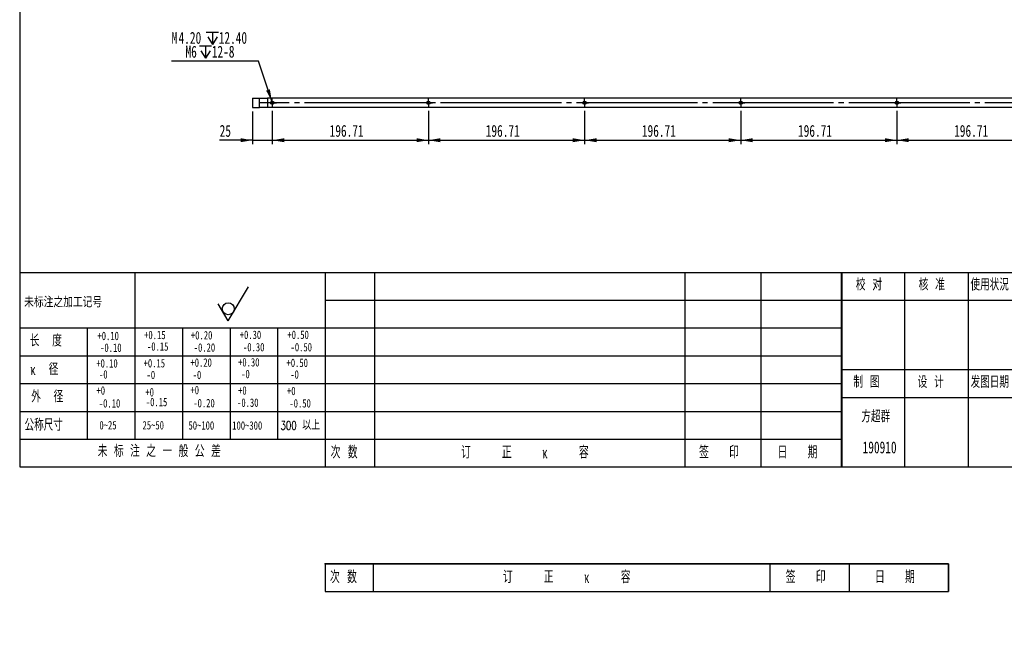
# Model space of a CAD drawing. Extents: x 20 to 404, y -22 to 279.
# Tile 1 of 11: x 20 to 268, y -22 to 131. Entities that reach past the tile are written whole.
import ezdxf

# ---------------------------------------------------------------- set-up
doc = ezdxf.new("R2010")
doc.units = 0
doc.header["$PDSIZE"] = -1
doc.linetypes.add('SLD-一點鏈線-_中心線_', pattern=[34.29, 30.48, -1.27, 1.27, -1.27])
doc.linetypes.add('SLD-實線', pattern=[0])
doc.layers.get('0').update_dxf_attribs({"linetype": 'CONTINUOUS'})
doc.styles.add('SLDTEXTSTYLE0', font='TXT', dxfattribs={"width": 0.7})
doc.styles.add('SLDTEXTSTYLE1', font='TXT', dxfattribs={"width": 0.7, "bigfont": 'bigfont'})
doc.styles.add('SLDTEXTSTYLE10', font='TXT', dxfattribs={"width": 0.552632, "bigfont": 'bigfont'})
doc.styles.add('SLDTEXTSTYLE2', font='TXT', dxfattribs={"width": 0.75, "bigfont": 'bigfont'})
doc.styles.add('SLDTEXTSTYLE3', font='TXT', dxfattribs={"width": 0.75})
doc.styles.add('SLDTEXTSTYLE4', font='TXT', dxfattribs={"width": 0.6, "bigfont": 'bigfont'})
doc.styles.add('SLDTEXTSTYLE5', font='TXT', dxfattribs={"width": 0.606667, "bigfont": 'bigfont'})
doc.styles.add('SLDTEXTSTYLE8', font='TXT', dxfattribs={"width": 0.633333, "bigfont": 'bigfont'})
doc.styles.add('SLDTEXTSTYLE9', font='TXT', dxfattribs={"width": 0.666667, "bigfont": 'bigfont'})
doc.dimstyles.new('SLDDIMSTYLE4', dxfattribs={"dimtxt": 3, "dimasz": 3, "dimexe": 0, "dimexo": 0.0625, "dimgap": 0.75, "dimtad": 0, "dimtih": 1, "dimtoh": 1, "dimlfac": 5, "dimrnd": 1e-09, "dimzin": 4, "dimdsep": 46, "dimtxsty": 'SLDTEXTSTYLE0', "dimblk1": 'NONE', "dimsah": 1, "dimcen": 0, "dimadec": 0, "dimazin": 0, "dimtfac": 1, "dimtdec": 3, "dimtmove": 0, "dimatfit": 3, "dimldrblk": 'NONE', "dimfxl": 0, "dimtolj": 1, "dimtzin": 12, "dimarcsym": 0})
doc.dimstyles.new('SLDDIMSTYLE8', dxfattribs={"dimtxt": 3, "dimasz": 3, "dimexe": 0, "dimexo": 0.0625, "dimgap": 0.75, "dimtad": 1, "dimlfac": 5, "dimrnd": 1e-09, "dimzin": 12, "dimdsep": 46, "dimtxsty": 'SLDTEXTSTYLE0', "dimsah": 1, "dimcen": 0.09, "dimadec": 0, "dimazin": 0, "dimtfac": 1, "dimtdec": 3, "dimtmove": 0, "dimatfit": 0, "dimfxl": 0, "dimtolj": 1, "dimtzin": 12, "dimarcsym": 0})
doc.dimstyles.new('SLDDIMSTYLE9', dxfattribs={"dimtxt": 3, "dimasz": 3, "dimexe": 0, "dimexo": 0.0625, "dimgap": 0.75, "dimtad": 1, "dimlfac": 5, "dimrnd": 1e-09, "dimzin": 12, "dimdsep": 46, "dimtxsty": 'SLDTEXTSTYLE0', "dimsah": 1, "dimcen": 0.09, "dimadec": 0, "dimazin": 0, "dimtfac": 1, "dimtdec": 3, "dimtofl": 0, "dimtmove": 0, "dimatfit": 3, "dimfxl": 0, "dimtolj": 1, "dimtzin": 12, "dimarcsym": 0})

# ---------------------------------------------------------------- blocks, each defined once
blk = doc.blocks.new('SW_SFSYMBOL_0')
at = {"color": 0, "linetype": 'SLD-實線'}
for q in [(5.0562, 5.571), (-2.5281, 1.2855)]:
    blk.add_line((0, -3), q, dxfattribs=at)
blk.add_circle((0, 0), 1.5, dxfattribs=at)
blk = doc.blocks.new('SW_TABLEANNOTATION_0')
at = {"color": 0, "linetype": 'SLD-實線'}
for p, q in [((0, 0), (0, -7)), ((0, 0), (12.41, 0)), ((12.41, 0), (12.41, -7)), ((12.41, 0), (90.61, 0)), ((90.61, 0), (90.61, -7)), ((90.61, 0), (109.75, 0)), ((109.75, 0), (109.75, -7)), ((109.75, 0), (130.18, 0)), ((130.18, 0), (130.18, -7)), ((0, -7), (0, -14)), ((0, -7), (12.41, -7)), ((12.41, -7), (12.41, -14)), ((12.41, -7), (90.61, -7)), ((90.61, -7), (90.61, -14)), ((90.61, -7), (109.75, -7)), ((109.75, -7), (109.75, -14)), ((109.75, -7), (130.18, -7)), ((130.18, -7), (130.18, -14)), ((0, -14), (0, -21)), ((0, -14), (12.41, -14)), ((12.41, -14), (12.41, -21)), ((12.41, -14), (90.61, -14)), ((90.61, -14), (90.61, -21)), ((90.61, -14), (109.75, -14)), ((109.75, -14), (109.75, -21)), ((109.75, -14), (130.18, -14)), ((130.18, -14), (130.18, -21)), ((0, -21), (0, -28)), ((0, -21), (12.41, -21)), ((12.41, -21), (12.41, -28)), ((12.41, -21), (90.61, -21)), ((90.61, -21), (90.61, -28)), ((90.61, -21), (109.75, -21)), ((109.75, -21), (109.75, -28)), ((109.75, -21), (130.18, -21)), ((130.18, -21), (130.18, -28)), ((0, -28), (0, -35)), ((0, -28), (12.41, -28)), ((12.41, -28), (12.41, -35)), ((12.41, -28), (90.61, -28)), ((90.61, -28), (90.61, -35)), ((90.61, -28), (109.75, -28)), ((109.75, -28), (109.75, -35)), ((109.75, -28), (130.18, -28)), ((130.18, -28), (130.18, -35)), ((0, -35), (0, -42)), ((0, -35), (12.41, -35)), ((12.41, -35), (12.41, -42)), ((12.41, -35), (90.61, -35)), ((90.61, -35), (90.61, -42)), ((90.61, -35), (109.75, -35)), ((109.75, -35), (109.75, -42)), ((109.75, -35), (130.18, -35)), ((130.18, -35), (130.18, -42)), ((0, -42), (0, -49)), ((0, -42), (12.41, -42)), ((12.41, -42), (12.41, -49)), ((12.41, -42), (90.61, -42)), ((90.61, -42), (90.61, -49)), ((90.61, -42), (109.75, -42)), ((109.75, -42), (109.75, -49)), ((109.75, -42), (130.18, -42)), ((130.18, -42), (130.18, -49)), ((0, -49), (12.41, -49)), ((12.41, -49), (90.61, -49)), ((90.61, -49), (109.75, -49)), ((109.75, -49), (130.18, -49))]:
    blk.add_line(p, q, dxfattribs=at)
at = {"color": 0, "linetype": 'Continuous', "char_height": 3.175, "attachment_point": 1}
for s, insert, style in [('\\M+18E9F \\M+19094', (1.38, -43.7), 'SLDTEXTSTYLE9'), ('订     \\M+190B3     \\M+183C8     \\M+19765', (34.24, -43.7), 'SLDTEXTSTYLE10'), ('签   \\M+188F3', (94.19, -43.7), 'SLDTEXTSTYLE4'), ('\\M+193FA   \\M+18AFA', (113.98, -43.7), 'SLDTEXTSTYLE4')]:
    blk.add_mtext(s, dxfattribs=dict(at, insert=insert, style=style))
blk = doc.blocks.new('SW_TABLEANNOTATION_1')
at = {"color": 0, "linetype": 'SLD-實線'}
for p, q in [((0, 0), (0, -7)), ((0, 0), (12.04, 0)), ((12.04, 0), (12.04, -7)), ((12.04, 0), (112.04, 0)), ((112.04, 0), (112.04, -7)), ((112.04, 0), (132.02, 0)), ((132.02, 0), (132.02, -7)), ((132.02, 0), (157.02, 0)), ((157.02, 0), (157.02, -7)), ((0, 0), (0, -7)), ((157.02, 0), (0, 0)), ((157.02, -7), (157.02, 0)), ((0, -7), (12.04, -7)), ((0, -7), (157.02, -7)), ((12.04, -7), (112.04, -7)), ((112.04, -7), (132.02, -7)), ((132.02, -7), (157.02, -7))]:
    blk.add_line(p, q, dxfattribs=at)
at = {"color": 0, "linetype": 'SLD-實線', "char_height": 3.175, "attachment_point": 1}
for s, insert, style in [('\\M+18E9F \\M+19094', (1.2, -1.7), 'SLDTEXTSTYLE9'), ('订     \\M+190B3     \\M+183C8     \\M+19765', (44.78, -1.7), 'SLDTEXTSTYLE10'), ('签   \\M+188F3', (116.04, -1.7), 'SLDTEXTSTYLE4'), ('\\M+193FA   \\M+18AFA', (138.53, -1.7), 'SLDTEXTSTYLE4')]:
    blk.add_mtext(s, dxfattribs=dict(at, insert=insert, style=style))
blk = doc.blocks.new('_D_68')
at = {"color": 7, "linetype": 'SLD-實線', "transparency": 16777216}
for p, q in [((78.66, 108), (78.66, 99.77)), ((83.66, 108.18), (83.66, 99.77)), ((78.66, 100.77), (70.39, 100.77)), ((78.66, 100.77), (83.66, 100.77)), ((83.66, 100.77), (89.66, 100.77))]:
    blk.add_line(p, q, dxfattribs=at)
for points in [[(78.66, 100.77), (75.66, 101.27), (75.66, 100.27)], [(83.66, 100.77), (86.66, 100.27), (86.66, 101.27)]]:
    blk.add_solid(points, dxfattribs=at)
at = {"color": 7, "linetype": 'SLD-實線', "transparency": 16777216, "insert": (70.39, 104.63), "char_height": 3, "attachment_point": 1, "style": 'SLDTEXTSTYLE0'}
blk.add_mtext('25', dxfattribs=at)
blk = doc.blocks.new('_D_69')
at = {"color": 7, "linetype": 'SLD-實線', "transparency": 16777216}
for p, q in [((83.66, 108.18), (83.66, 99.77)), ((123.01, 108.18), (123.01, 99.77)), ((83.66, 100.77), (123.01, 100.77))]:
    blk.add_line(p, q, dxfattribs=at)
for points in [[(83.66, 100.77), (86.66, 100.27), (86.66, 101.27)], [(123.01, 100.77), (120.01, 101.27), (120.01, 100.27)]]:
    blk.add_solid(points, dxfattribs=at)
at = {"color": 7, "linetype": 'SLD-實線', "transparency": 16777216, "insert": (98.1, 104.63), "char_height": 3, "attachment_point": 1, "style": 'SLDTEXTSTYLE0'}
blk.add_mtext('196.71', dxfattribs=at)
blk = doc.blocks.new('_D_70')
at = {"color": 7, "linetype": 'SLD-實線', "transparency": 16777216}
for p, q in [((123.01, 108.18), (123.01, 99.77)), ((162.35, 108.18), (162.35, 99.77)), ((123.01, 100.77), (162.35, 100.77))]:
    blk.add_line(p, q, dxfattribs=at)
for points in [[(123.01, 100.77), (126.01, 100.27), (126.01, 101.27)], [(162.35, 100.77), (159.35, 101.27), (159.35, 100.27)]]:
    blk.add_solid(points, dxfattribs=at)
at = {"color": 7, "linetype": 'SLD-實線', "transparency": 16777216, "insert": (137.44, 104.63), "char_height": 3, "attachment_point": 1, "style": 'SLDTEXTSTYLE0'}
blk.add_mtext('196.71', dxfattribs=at)
blk = doc.blocks.new('_D_71')
at = {"color": 7, "linetype": 'SLD-實線', "transparency": 16777216}
for p, q in [((162.35, 108.18), (162.35, 99.77)), ((201.69, 108.18), (201.69, 99.77)), ((162.35, 100.77), (201.69, 100.77))]:
    blk.add_line(p, q, dxfattribs=at)
for points in [[(162.35, 100.77), (165.35, 100.27), (165.35, 101.27)], [(201.69, 100.77), (198.69, 101.27), (198.69, 100.27)]]:
    blk.add_solid(points, dxfattribs=at)
at = {"color": 7, "linetype": 'SLD-實線', "transparency": 16777216, "insert": (176.78, 104.63), "char_height": 3, "attachment_point": 1, "style": 'SLDTEXTSTYLE0'}
blk.add_mtext('196.71', dxfattribs=at)
blk = doc.blocks.new('_D_72')
at = {"color": 7, "linetype": 'SLD-實線', "transparency": 16777216}
for p, q in [((201.69, 108.18), (201.69, 99.77)), ((241.03, 108.18), (241.03, 99.77)), ((201.69, 100.77), (241.03, 100.77))]:
    blk.add_line(p, q, dxfattribs=at)
for points in [[(201.69, 100.77), (204.69, 100.27), (204.69, 101.27)], [(241.03, 100.77), (238.03, 101.27), (238.03, 100.27)]]:
    blk.add_solid(points, dxfattribs=at)
at = {"color": 7, "linetype": 'SLD-實線', "transparency": 16777216, "insert": (216.13, 104.63), "char_height": 3, "attachment_point": 1, "style": 'SLDTEXTSTYLE0'}
blk.add_mtext('196.71', dxfattribs=at)
blk = doc.blocks.new('_D_73')
at = {"color": 7, "linetype": 'SLD-實線', "transparency": 16777216}
for p, q in [((241.03, 108.18), (241.03, 99.77)), ((280.38, 108.18), (280.38, 99.77)), ((241.03, 100.77), (280.38, 100.77))]:
    blk.add_line(p, q, dxfattribs=at)
for points in [[(241.03, 100.77), (244.03, 100.27), (244.03, 101.27)], [(280.38, 100.77), (277.38, 101.27), (277.38, 100.27)]]:
    blk.add_solid(points, dxfattribs=at)
at = {"color": 7, "linetype": 'SLD-實線', "transparency": 16777216, "insert": (255.47, 104.63), "char_height": 3, "attachment_point": 1, "style": 'SLDTEXTSTYLE0'}
blk.add_mtext('196.71', dxfattribs=at)
blk = doc.blocks.new('SW_SYMBOL_HOLE_DEPTH')
at = {"color": 0, "linetype": 'SLD-實線'}
for p, q in [((0, 875), (800, 875)), ((400, 875), (400, 75)), ((100, 555), (400, 75)), ((700, 555), (400, 75))]:
    blk.add_line(p, q, dxfattribs=at)
blk = doc.blocks.new('_D_76')
at = {"color": 7, "linetype": 'SLD-實線', "transparency": 16777216}
for p, q in [((80.14, 120.7), (58.29, 120.7)), ((83.53, 110.6), (80.14, 120.7)), ((83.8, 109.8), (83.53, 110.6))]:
    blk.add_line(p, q, dxfattribs=at)
blk.add_solid([(83.53, 110.6), (83.05, 113.6), (82.1, 113.28)], dxfattribs=at)
at = {"color": 7, "linetype": 'SLD-實線', "transparency": 16777216, "xscale": 0.003867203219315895, "yscale": 0.003867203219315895, "zscale": 0.003867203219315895}
for p in [(67.02, 124.62), (65.27, 121.13)]:
    blk.add_blockref('SW_SYMBOL_HOLE_DEPTH', p, dxfattribs=at)
at = {"color": 7, "linetype": 'SLD-實線', "transparency": 16777216, "char_height": 3, "attachment_point": 1, "style": 'SLDTEXTSTYLE0'}
for s, insert in [('M', (58.29, 128.05)), ('4.20', (60.03, 128.05)), ('12.40', (70.16, 128.05)), ('M6', (61.78, 124.56)), ('12-8', (68.41, 124.56))]:
    blk.add_mtext(s, dxfattribs=dict(at, insert=insert))
blk = doc.blocks.new('_NONE')
blk = doc.blocks.new('SW_CENTERMARKSYMBOL_18')
at = {"color": 0, "linetype": 'SLD-實線'}
for p, q in [((-0.6, 0), (-1.02, 0)), ((0, 0), (-0.6, 0)), ((0, 0.6), (0, 1.02)), ((0, 0), (0, 0.6)), ((0, 0), (0, -0.6)), ((0, 0), (0.6, 0)), ((0.6, 0), (1.02, 0)), ((0, -0.6), (0, -1.02))]:
    blk.add_line(p, q, dxfattribs=at)
blk = doc.blocks.new('SW_CENTERMARKSYMBOL_19')
at = {"color": 0, "linetype": 'SLD-實線'}
for p, q in [((-0.6, 0), (-1.02, 0)), ((0, 0), (-0.6, 0)), ((0, 0.6), (0, 1.02)), ((0, 0), (0, 0.6)), ((0, 0), (0, -0.6)), ((0, 0), (0.6, 0)), ((0.6, 0), (1.02, 0)), ((0, -0.6), (0, -1.02))]:
    blk.add_line(p, q, dxfattribs=at)
blk = doc.blocks.new('SW_CENTERMARKSYMBOL_20')
at = {"color": 0, "linetype": 'SLD-實線'}
for p, q in [((-0.6, 0), (-1.02, 0)), ((0, 0), (-0.6, 0)), ((0, 0.6), (0, 1.02)), ((0, 0), (0, 0.6)), ((0, 0), (0, -0.6)), ((0, 0), (0.6, 0)), ((0.6, 0), (1.02, 0)), ((0, -0.6), (0, -1.02))]:
    blk.add_line(p, q, dxfattribs=at)
blk = doc.blocks.new('SW_CENTERMARKSYMBOL_21')
at = {"color": 0, "linetype": 'SLD-實線'}
for p, q in [((-0.6, 0), (-1.02, 0)), ((0, 0), (-0.6, 0)), ((0, 0.6), (0, 1.02)), ((0, 0), (0, 0.6)), ((0, 0), (0, -0.6)), ((0, 0), (0.6, 0)), ((0.6, 0), (1.02, 0)), ((0, -0.6), (0, -1.02))]:
    blk.add_line(p, q, dxfattribs=at)
blk = doc.blocks.new('SW_CENTERMARKSYMBOL_22')
at = {"color": 0, "linetype": 'SLD-實線'}
for p, q in [((-0.6, 0), (-1.02, 0)), ((0, 0), (-0.6, 0)), ((0, 0.6), (0, 1.02)), ((0, 0), (0, 0.6)), ((0, 0), (0, -0.6)), ((0, 0), (0.6, 0)), ((0.6, 0), (1.02, 0)), ((0, -0.6), (0, -1.02))]:
    blk.add_line(p, q, dxfattribs=at)

msp = doc.modelspace()

# ---------------------------------------------------------------- linework, layer by layer
at = {"color": 144, "linetype": 'SLD-實線'}
for p, q in [((20, 278.5), (20, 18.5)), ((20, 67.5), (400, 67.5)), ((49, 67.5), (49, 25.5)), ((97, 67.5), (97, 18.5)), ((227, 67.5), (227, 18.5)), ((243, 67.5), (243, 18.5)), ((259, 67.5), (259, 18.5)), ((227, 60.5), (400, 60.5)), ((20, 53.5), (97, 53.5)), ((37, 53.5), (37, 25.5)), ((61, 53.5), (61, 25.5)), ((73, 53.5), (73, 25.5)), ((85, 53.5), (85, 25.5)), ((20, 46.5), (97, 46.5)), ((227, 43), (275, 43)), ((20, 39.5), (97, 39.5)), ((227, 36), (275, 36)), ((20, 32.5), (97, 32.5)), ((20, 25.5), (97, 25.5)), ((20, 18.5), (400, 18.5))]:
    msp.add_line(p, q, dxfattribs=at)
at = {"color": 7, "linetype": 'SLD-實線'}
for p, q in [((78.6627, 111.4001), (78.6627, 109.0001)), ((78.6627, 111.4001), (80.4627, 111.4001)), ((80.4627, 111.4001), (82.4627, 111.4001)), ((82.4627, 111.4001), (82.4627, 109.0001)), ((360.2627, 111.4001), (82.4627, 111.4001)), ((78.6627, 109.0001), (80.4627, 109.0001)), ((82.4627, 109.0001), (80.4627, 109.0001)), ((360.2627, 109.0001), (82.4627, 109.0001))]:
    msp.add_line(p, q, dxfattribs=at)
at = {"color": 8, "linetype": 'SLD-實線'}
msp.add_line((80.4627, 109.0001), (80.4627, 111.4001), dxfattribs=at)
at = {"color": 7, "linetype": 'SLD-一點鏈線-_中心線_'}
msp.add_line((362.2627, 110.2001), (80.4627, 110.2001), dxfattribs=at)
at = {"color": 7, "linetype": 'SLD-實線'}
for centre in [(83.6627, 110.2001), (123.0056, 110.2001), (162.3484, 110.2001), (201.6913, 110.2001), (241.0341, 110.2001)]:
    msp.add_circle(centre, 0.42, dxfattribs=at)
at = {"color": 7, "linetype": 'Continuous'}
msp.add_point((97, -5.8869), dxfattribs=at)

# ---------------------------------------------------------------- block references
at = {"color": 7, "linetype": 'SLD-實線'}
for name, p in [('SW_CENTERMARKSYMBOL_22', (83.6627, 110.2001)), ('SW_CENTERMARKSYMBOL_21', (123.0056, 110.2001)), ('SW_CENTERMARKSYMBOL_20', (162.3484, 110.2001)), ('SW_CENTERMARKSYMBOL_19', (201.6913, 110.2001)), ('SW_CENTERMARKSYMBOL_18', (241.0341, 110.2001)), ('SW_TABLEANNOTATION_1', (97, -5.8869))]:
    msp.add_blockref(name, p, dxfattribs=at)
at = {"color": 7, "linetype": 'Continuous'}
for name, p in [('SW_TABLEANNOTATION_0', (97, 67.5)), ('SW_SFSYMBOL_0', (72.5603, 58.3249))]:
    msp.add_blockref(name, p, dxfattribs=at)

# ---------------------------------------------------------------- texts
for s, insert, char_height, attachment_point, style in [('\\M+18D5A 对', (230.6919, 65.9275), 3, 1, 'SLDTEXTSTYLE8'), ('\\M+18A6A \\M+18F79', (246.5082, 65.9562), 3, 1, 'SLDTEXTSTYLE8'), ('\\M+18E67\\M+19770\\M+18FF3\\M+18BB5', (259.593, 65.9316), 3, 1, 'SLDTEXTSTYLE1'), ('\\M+196A2标\\M+1928D\\M+19456\\M+189C1\\M+18D48记\\M+18D86', (21.1278, 61.3831), 2.7, 1, 'SLDTEXTSTYLE1'), ('长  \\M+19378', (22.5557, 51.8357), 3, 1, 'SLDTEXTSTYLE4'), ('+0.10', (39.5997, 52.565), 2.11667, 1, 'SLDTEXTSTYLE3'), ('+0.15', (51.3579, 52.8045), 2.11667, 1, 'SLDTEXTSTYLE3'), ('+0.20', (63.1526, 52.7243), 2.11667, 1, 'SLDTEXTSTYLE3'), ('+0.30', (75.4566, 52.8373), 2.11667, 1, 'SLDTEXTSTYLE3'), ('+0.50', (87.4638, 52.8373), 2.11667, 1, 'SLDTEXTSTYLE3'), ('-0.15', (52.0827, 49.8957), 2.11667, 1, 'SLDTEXTSTYLE3'), ('-0.20', (63.8595, 49.6361), 2.11667, 1, 'SLDTEXTSTYLE3'), ('-0.30', (76.2692, 49.7215), 2.11667, 1, 'SLDTEXTSTYLE3'), ('-0.50', (88.2582, 49.7215), 2.11667, 1, 'SLDTEXTSTYLE3'), ('-0.10', (40.271, 49.5844), 2.11667, 1, 'SLDTEXTSTYLE3'), ('\\M+183C8  \\M+18C61', (22.7576, 44.6214), 3, 1, 'SLDTEXTSTYLE4'), ('+0.10', (39.3001, 45.6495), 2.11667, 1, 'SLDTEXTSTYLE3'), ('+0.15', (51.2325, 45.6791), 2.11667, 1, 'SLDTEXTSTYLE3'), ('+0.20', (63.0272, 45.8497), 2.11667, 1, 'SLDTEXTSTYLE3'), ('+0.30', (75.0272, 45.9271), 2.11667, 1, 'SLDTEXTSTYLE3'), ('+0.50', (87.2423, 45.7867), 2.11667, 1, 'SLDTEXTSTYLE3'), ('-0', (39.9873, 42.8693), 2.11667, 1, 'SLDTEXTSTYLE3'), ('-0', (51.9691, 42.7439), 2.11667, 1, 'SLDTEXTSTYLE3'), ('-0', (63.5928, 42.7439), 2.11667, 1, 'SLDTEXTSTYLE3'), ('-0', (75.8078, 42.959), 2.11667, 1, 'SLDTEXTSTYLE3'), ('-0', (88.1842, 42.8514), 2.11667, 1, 'SLDTEXTSTYLE3'), ('\\M+190A7 图', (230.0599, 41.4509), 3, 1, 'SLDTEXTSTYLE8'), ('设 计', (246.2454, 41.4049), 3, 1, 'SLDTEXTSTYLE8'), ('发图\\M+193FA\\M+18AFA', (259.6157, 41.4197), 3, 1, 'SLDTEXTSTYLE1'), ('\\M+18A4F  \\M+18C61', (22.9038, 37.7496), 3, 1, 'SLDTEXTSTYLE4'), ('+0', (39.3521, 38.8137), 2.11667, 1, 'SLDTEXTSTYLE3'), ('+0', (51.6747, 38.3836), 2.11667, 1, 'SLDTEXTSTYLE3'), ('+0', (63.0295, 38.9213), 2.11667, 1, 'SLDTEXTSTYLE3'), ('+0', (75.0295, 38.8137), 2.11667, 1, 'SLDTEXTSTYLE3'), ('+0', (87.3521, 38.7062), 2.11667, 1, 'SLDTEXTSTYLE3'), ('-0.10', (39.9484, 35.5844), 2.11667, 1, 'SLDTEXTSTYLE3'), ('-0.15', (51.7963, 35.9135), 2.11667, 1, 'SLDTEXTSTYLE3'), ('-0.20', (63.752, 35.6361), 2.11667, 1, 'SLDTEXTSTYLE3'), ('-0.30', (74.7841, 35.7491), 2.11667, 1, 'SLDTEXTSTYLE3'), ('-0.50', (87.9671, 35.5909), 2.11667, 1, 'SLDTEXTSTYLE3'), ('\\M+195FB\\M+192B4\\M+18C51', (235.7142, 32.7486), 3, 2, 'SLDTEXTSTYLE1'), ('\\M+18CF6\\M+18FCC\\M+18EDA\\M+190A1', (21.2244, 30.6301), 3, 1, 'SLDTEXTSTYLE1'), ('0~25', (40.0931, 30.0701), 2.11667, 1, 'SLDTEXTSTYLE3'), ('25~50', (50.9604, 30.0701), 2.11667, 1, 'SLDTEXTSTYLE3'), ('50~100', (62.5359, 30.0183), 2.11667, 1, 'SLDTEXTSTYLE3'), ('100~300', (73.5602, 30.0053), 2.11667, 1, 'SLDTEXTSTYLE3'), ('300 \\M+188C8\\M+18FE3', (85.7179, 30.0053), 2.116667, 1, 'SLDTEXTSTYLE2'), ('190910', (236.6842, 24.9324), 3, 2, 'SLDTEXTSTYLE0'), ('\\M+196A2 标 \\M+1928D \\M+19456 \\M+188EA \\M+194CA \\M+18CF6 \\M+18DB7', (39.6556, 24.0271), 3, 1, 'SLDTEXTSTYLE5')]:
    msp.add_mtext(s, dxfattribs=dict(at, insert=insert, char_height=char_height, attachment_point=attachment_point, style=style))

# ---------------------------------------------------------------- dimensions: what is measured, and where the dimension line sits
at = {"color": 7, "linetype": 'SLD-實線'}
dim = msp.add_diameter_dim_2p(p1=(83.7964, 109.8019), p2=(83.529, 110.5982), text='M<>{\\fGDT;x}12.40\\PM6{\\fGDT;x}12-8', dimstyle='SLDDIMSTYLE4', override={"dimpost": '<>'}, dxfattribs=at)
dim.commit()
dim.dimension.update_dxf_attribs({"geometry": '_D_76', "text_midpoint": (68.5883, 124.1869), "dimtype": 163})
for base, p1, p2, dimstyle, picture, middle in [((83.6627, 100.7671), (78.6627, 109.0001), (83.6627, 109.1801), 'SLDDIMSTYLE8', '_D_68', (72.1394, 100.7671)), ((123.0056, 100.7671), (83.6627, 109.1801), (123.0056, 109.1801), 'SLDDIMSTYLE9', '_D_69', (103.3341, 100.7671)), ((162.3484, 100.7671), (123.0056, 109.1801), (162.3484, 109.1801), 'SLDDIMSTYLE9', '_D_70', (142.677, 100.7671)), ((201.6913, 100.7671), (162.3484, 109.1801), (201.6913, 109.1801), 'SLDDIMSTYLE9', '_D_71', (182.0199, 100.7671)), ((241.0341, 100.7671), (201.6913, 109.1801), (241.0341, 109.1801), 'SLDDIMSTYLE9', '_D_72', (221.3627, 100.7671)), ((280.377, 100.7671), (241.0341, 109.1801), (280.377, 109.1801), 'SLDDIMSTYLE9', '_D_73', (260.7056, 100.7671))]:
    dim = msp.add_linear_dim(base=base, p1=p1, p2=p2, dimstyle=dimstyle, dxfattribs=at)
    dim.commit()
    dim.dimension.update_dxf_attribs({"geometry": picture, "text_midpoint": middle, "dimtype": 160})

doc.saveas('drawing.dxf')
